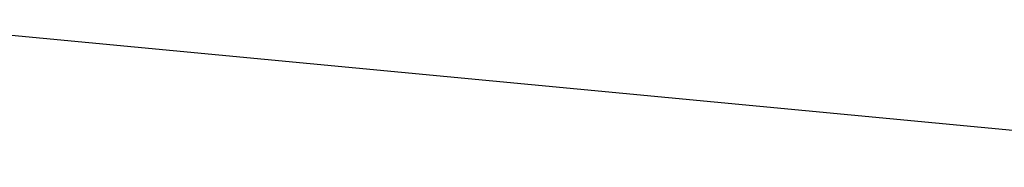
# Model space of a CAD drawing. Extents: x 10527 to 38813, y 13847 to 37526.
# Tile 165 of 256: x 35374.6937 to 35374.7613, y 36383.5847 to 36383.5949. Entities that reach past the tile are written whole.
import ezdxf

# ---------------------------------------------------------------- set-up
doc = ezdxf.new("R2010")
doc.units = 0
doc.header["$LTSCALE"] = 0.5
doc.header["$MEASUREMENT"] = 0
doc.layers.add('(032) Горизонтали утолщенные', color=32, linetype='Continuous', lineweight=30)

# ---------------------------------------------------------------- blocks, each defined once
blk = doc.blocks.new('gergrgrre')
at = {"layer": '(032) Горизонтали утолщенные', "color": 32}
blk.add_polyline3d([(360221.745167, 4200495.461406, 546), (360220.39, 4200495.589996, 546), (360218.98, 4200495.690002, 546), (360217.57, 4200495.739998, 546), (360216.2, 4200495.730003, 546), (360214.9, 4200495.639999, 546), (360213.68, 4200495.480003, 546), (360212.51, 4200495.25, 546), (360211.4, 4200494.949997, 546), (360210.33, 4200494.580002, 546), (360209.3, 4200494.139999, 546), (360208.29, 4200493.629997, 546), (360207.29, 4200493.059998, 546), (360206.32, 4200492.410004, 546), (360205.37, 4200491.68, 546), (360204.44, 4200490.860001, 546)], dxfattribs=at)
blk.add_polyline3d([(360221.745167, 4200495.461406, 546), (360220.39, 4200495.589996, 546), (360218.98, 4200495.690002, 546), (360217.57, 4200495.739998, 546), (360216.2, 4200495.730003, 546), (360214.9, 4200495.639999, 546), (360213.68, 4200495.480003, 546), (360212.51, 4200495.25, 546), (360211.4, 4200494.949997, 546), (360210.33, 4200494.580002, 546), (360209.3, 4200494.139999, 546), (360208.29, 4200493.629997, 546), (360207.29, 4200493.059998, 546), (360206.32, 4200492.410004, 546), (360205.37, 4200491.68, 546), (360204.44, 4200490.860001, 546)], dxfattribs=at)
blk.add_polyline3d([(360221.745167, 4200495.461406, 546), (360220.39, 4200495.589996, 546), (360218.98, 4200495.690002, 546), (360217.57, 4200495.739998, 546), (360216.2, 4200495.730003, 546), (360214.9, 4200495.639999, 546), (360213.68, 4200495.480003, 546), (360212.51, 4200495.25, 546), (360211.4, 4200494.949997, 546), (360210.33, 4200494.580002, 546), (360209.3, 4200494.139999, 546), (360208.29, 4200493.629997, 546), (360207.29, 4200493.059998, 546), (360206.32, 4200492.410004, 546), (360205.37, 4200491.68, 546), (360204.44, 4200490.860001, 546)], dxfattribs=at)
blk.add_polyline3d([(360221.745167, 4200495.461406, 546), (360220.39, 4200495.589996, 546), (360218.98, 4200495.690002, 546), (360217.57, 4200495.739998, 546), (360216.2, 4200495.730003, 546), (360214.9, 4200495.639999, 546), (360213.68, 4200495.480003, 546), (360212.51, 4200495.25, 546), (360211.4, 4200494.949997, 546), (360210.33, 4200494.580002, 546), (360209.3, 4200494.139999, 546), (360208.29, 4200493.629997, 546), (360207.29, 4200493.059998, 546), (360206.32, 4200492.410004, 546), (360205.37, 4200491.68, 546), (360204.44, 4200490.860001, 546)], dxfattribs=at)
blk.add_polyline3d([(360221.745167, 4200495.461406, 546), (360220.39, 4200495.589996, 546), (360218.98, 4200495.690002, 546), (360217.57, 4200495.739998, 546), (360216.2, 4200495.730003, 546), (360214.9, 4200495.639999, 546), (360213.68, 4200495.480003, 546), (360212.51, 4200495.25, 546), (360211.4, 4200494.949997, 546), (360210.33, 4200494.580002, 546), (360209.3, 4200494.139999, 546), (360208.29, 4200493.629997, 546), (360207.29, 4200493.059998, 546), (360206.32, 4200492.410004, 546), (360205.37, 4200491.68, 546), (360204.44, 4200490.860001, 546)], dxfattribs=at)
blk.add_polyline3d([(360221.745167, 4200495.461406, 546), (360220.39, 4200495.589996, 546), (360218.98, 4200495.690002, 546), (360217.57, 4200495.739998, 546), (360216.2, 4200495.730003, 546), (360214.9, 4200495.639999, 546), (360213.68, 4200495.480003, 546), (360212.51, 4200495.25, 546), (360211.4, 4200494.949997, 546), (360210.33, 4200494.580002, 546), (360209.3, 4200494.139999, 546), (360208.29, 4200493.629997, 546), (360207.29, 4200493.059998, 546), (360206.32, 4200492.410004, 546), (360205.37, 4200491.68, 546), (360204.44, 4200490.860001, 546)], dxfattribs=at)
blk.add_polyline3d([(360221.745167, 4200495.461406, 546), (360220.39, 4200495.589996, 546), (360218.98, 4200495.690002, 546), (360217.57, 4200495.739998, 546), (360216.2, 4200495.730003, 546), (360214.9, 4200495.639999, 546), (360213.68, 4200495.480003, 546), (360212.51, 4200495.25, 546), (360211.4, 4200494.949997, 546), (360210.33, 4200494.580002, 546), (360209.3, 4200494.139999, 546), (360208.29, 4200493.629997, 546), (360207.29, 4200493.059998, 546), (360206.32, 4200492.410004, 546), (360205.37, 4200491.68, 546), (360204.44, 4200490.860001, 546)], dxfattribs=at)
blk.add_polyline3d([(360221.745167, 4200495.461406, 546), (360220.39, 4200495.589996, 546), (360218.98, 4200495.690002, 546), (360217.57, 4200495.739998, 546), (360216.2, 4200495.730003, 546), (360214.9, 4200495.639999, 546), (360213.68, 4200495.480003, 546), (360212.51, 4200495.25, 546), (360211.4, 4200494.949997, 546), (360210.33, 4200494.580002, 546), (360209.3, 4200494.139999, 546), (360208.29, 4200493.629997, 546), (360207.29, 4200493.059998, 546), (360206.32, 4200492.410004, 546), (360205.37, 4200491.68, 546), (360204.44, 4200490.860001, 546)], dxfattribs=at)
blk.add_polyline3d([(360221.745167, 4200495.461406, 546), (360220.39, 4200495.589996, 546), (360218.98, 4200495.690002, 546), (360217.57, 4200495.739998, 546), (360216.2, 4200495.730003, 546), (360214.9, 4200495.639999, 546), (360213.68, 4200495.480003, 546), (360212.51, 4200495.25, 546), (360211.4, 4200494.949997, 546), (360210.33, 4200494.580002, 546), (360209.3, 4200494.139999, 546), (360208.29, 4200493.629997, 546), (360207.29, 4200493.059998, 546), (360206.32, 4200492.410004, 546), (360205.37, 4200491.68, 546), (360204.44, 4200490.860001, 546)], dxfattribs=at)
blk.add_polyline3d([(360221.745167, 4200495.461406, 546), (360220.39, 4200495.589996, 546), (360218.98, 4200495.690002, 546), (360217.57, 4200495.739998, 546), (360216.2, 4200495.730003, 546), (360214.9, 4200495.639999, 546), (360213.68, 4200495.480003, 546), (360212.51, 4200495.25, 546), (360211.4, 4200494.949997, 546), (360210.33, 4200494.580002, 546), (360209.3, 4200494.139999, 546), (360208.29, 4200493.629997, 546), (360207.29, 4200493.059998, 546), (360206.32, 4200492.410004, 546), (360205.37, 4200491.68, 546), (360204.44, 4200490.860001, 546)], dxfattribs=at)
blk.add_polyline3d([(360221.745167, 4200495.461406, 546), (360220.39, 4200495.589996, 546), (360218.98, 4200495.690002, 546), (360217.57, 4200495.739998, 546), (360216.2, 4200495.730003, 546), (360214.9, 4200495.639999, 546), (360213.68, 4200495.480003, 546), (360212.51, 4200495.25, 546), (360211.4, 4200494.949997, 546), (360210.33, 4200494.580002, 546), (360209.3, 4200494.139999, 546), (360208.29, 4200493.629997, 546), (360207.29, 4200493.059998, 546), (360206.32, 4200492.410004, 546), (360205.37, 4200491.68, 546), (360204.44, 4200490.860001, 546)], dxfattribs=at)
blk.add_polyline3d([(360221.745167, 4200495.461406, 546), (360220.39, 4200495.589996, 546), (360218.98, 4200495.690002, 546), (360217.57, 4200495.739998, 546), (360216.2, 4200495.730003, 546), (360214.9, 4200495.639999, 546), (360213.68, 4200495.480003, 546), (360212.51, 4200495.25, 546), (360211.4, 4200494.949997, 546), (360210.33, 4200494.580002, 546), (360209.3, 4200494.139999, 546), (360208.29, 4200493.629997, 546), (360207.29, 4200493.059998, 546), (360206.32, 4200492.410004, 546), (360205.37, 4200491.68, 546), (360204.44, 4200490.860001, 546)], dxfattribs=at)
blk.add_polyline3d([(360221.745167, 4200495.461406, 546), (360220.39, 4200495.589996, 546), (360218.98, 4200495.690002, 546), (360217.57, 4200495.739998, 546), (360216.2, 4200495.730003, 546), (360214.9, 4200495.639999, 546), (360213.68, 4200495.480003, 546), (360212.51, 4200495.25, 546), (360211.4, 4200494.949997, 546), (360210.33, 4200494.580002, 546), (360209.3, 4200494.139999, 546), (360208.29, 4200493.629997, 546), (360207.29, 4200493.059998, 546), (360206.32, 4200492.410004, 546), (360205.37, 4200491.68, 546), (360204.44, 4200490.860001, 546)], dxfattribs=at)
blk.add_polyline3d([(360221.745167, 4200495.461406, 546), (360220.39, 4200495.589996, 546), (360218.98, 4200495.690002, 546), (360217.57, 4200495.739998, 546), (360216.2, 4200495.730003, 546), (360214.9, 4200495.639999, 546), (360213.68, 4200495.480003, 546), (360212.51, 4200495.25, 546), (360211.4, 4200494.949997, 546), (360210.33, 4200494.580002, 546), (360209.3, 4200494.139999, 546), (360208.29, 4200493.629997, 546), (360207.29, 4200493.059998, 546), (360206.32, 4200492.410004, 546), (360205.37, 4200491.68, 546), (360204.44, 4200490.860001, 546)], dxfattribs=at)
blk.add_polyline3d([(360221.745167, 4200495.461406, 546), (360220.39, 4200495.589996, 546), (360218.98, 4200495.690002, 546), (360217.57, 4200495.739998, 546), (360216.2, 4200495.730003, 546), (360214.9, 4200495.639999, 546), (360213.68, 4200495.480003, 546), (360212.51, 4200495.25, 546), (360211.4, 4200494.949997, 546), (360210.33, 4200494.580002, 546), (360209.3, 4200494.139999, 546), (360208.29, 4200493.629997, 546), (360207.29, 4200493.059998, 546), (360206.32, 4200492.410004, 546), (360205.37, 4200491.68, 546), (360204.44, 4200490.860001, 546)], dxfattribs=at)
blk.add_polyline3d([(360221.745167, 4200495.461406, 546), (360220.39, 4200495.589996, 546), (360218.98, 4200495.690002, 546), (360217.57, 4200495.739998, 546), (360216.2, 4200495.730003, 546), (360214.9, 4200495.639999, 546), (360213.68, 4200495.480003, 546), (360212.51, 4200495.25, 546), (360211.4, 4200494.949997, 546), (360210.33, 4200494.580002, 546), (360209.3, 4200494.139999, 546), (360208.29, 4200493.629997, 546), (360207.29, 4200493.059998, 546), (360206.32, 4200492.410004, 546), (360205.37, 4200491.68, 546), (360204.44, 4200490.860001, 546)], dxfattribs=at)
blk.add_polyline3d([(360221.745167, 4200495.461406, 546), (360220.39, 4200495.589996, 546), (360218.98, 4200495.690002, 546), (360217.57, 4200495.739998, 546), (360216.2, 4200495.730003, 546), (360214.9, 4200495.639999, 546), (360213.68, 4200495.480003, 546), (360212.51, 4200495.25, 546), (360211.4, 4200494.949997, 546), (360210.33, 4200494.580002, 546), (360209.3, 4200494.139999, 546), (360208.29, 4200493.629997, 546), (360207.29, 4200493.059998, 546), (360206.32, 4200492.410004, 546), (360205.37, 4200491.68, 546), (360204.44, 4200490.860001, 546)], dxfattribs=at)
blk.add_polyline3d([(360221.745167, 4200495.461406, 546), (360220.39, 4200495.589996, 546), (360218.98, 4200495.690002, 546), (360217.57, 4200495.739998, 546), (360216.2, 4200495.730003, 546), (360214.9, 4200495.639999, 546), (360213.68, 4200495.480003, 546), (360212.51, 4200495.25, 546), (360211.4, 4200494.949997, 546), (360210.33, 4200494.580002, 546), (360209.3, 4200494.139999, 546), (360208.29, 4200493.629997, 546), (360207.29, 4200493.059998, 546), (360206.32, 4200492.410004, 546), (360205.37, 4200491.68, 546), (360204.44, 4200490.860001, 546)], dxfattribs=at)
blk.add_polyline3d([(360221.745167, 4200495.461406, 546), (360220.39, 4200495.589996, 546), (360218.98, 4200495.690002, 546), (360217.57, 4200495.739998, 546), (360216.2, 4200495.730003, 546), (360214.9, 4200495.639999, 546), (360213.68, 4200495.480003, 546), (360212.51, 4200495.25, 546), (360211.4, 4200494.949997, 546), (360210.33, 4200494.580002, 546), (360209.3, 4200494.139999, 546), (360208.29, 4200493.629997, 546), (360207.29, 4200493.059998, 546), (360206.32, 4200492.410004, 546), (360205.37, 4200491.68, 546), (360204.44, 4200490.860001, 546)], dxfattribs=at)
blk.add_polyline3d([(360221.745167, 4200495.461406, 546), (360220.39, 4200495.589996, 546), (360218.98, 4200495.690002, 546), (360217.57, 4200495.739998, 546), (360216.2, 4200495.730003, 546), (360214.9, 4200495.639999, 546), (360213.68, 4200495.480003, 546), (360212.51, 4200495.25, 546), (360211.4, 4200494.949997, 546), (360210.33, 4200494.580002, 546), (360209.3, 4200494.139999, 546), (360208.29, 4200493.629997, 546), (360207.29, 4200493.059998, 546), (360206.32, 4200492.410004, 546), (360205.37, 4200491.68, 546), (360204.44, 4200490.860001, 546)], dxfattribs=at)
blk.add_polyline3d([(360221.745167, 4200495.461406, 546), (360220.39, 4200495.589996, 546), (360218.98, 4200495.690002, 546), (360217.57, 4200495.739998, 546), (360216.2, 4200495.730003, 546), (360214.9, 4200495.639999, 546), (360213.68, 4200495.480003, 546), (360212.51, 4200495.25, 546), (360211.4, 4200494.949997, 546), (360210.33, 4200494.580002, 546), (360209.3, 4200494.139999, 546), (360208.29, 4200493.629997, 546), (360207.29, 4200493.059998, 546), (360206.32, 4200492.410004, 546), (360205.37, 4200491.68, 546), (360204.44, 4200490.860001, 546)], dxfattribs=at)
blk.add_polyline3d([(360221.745167, 4200495.461406, 546), (360220.39, 4200495.589996, 546), (360218.98, 4200495.690002, 546), (360217.57, 4200495.739998, 546), (360216.2, 4200495.730003, 546), (360214.9, 4200495.639999, 546), (360213.68, 4200495.480003, 546), (360212.51, 4200495.25, 546), (360211.4, 4200494.949997, 546), (360210.33, 4200494.580002, 546), (360209.3, 4200494.139999, 546), (360208.29, 4200493.629997, 546), (360207.29, 4200493.059998, 546), (360206.32, 4200492.410004, 546), (360205.37, 4200491.68, 546), (360204.44, 4200490.860001, 546)], dxfattribs=at)
blk.add_polyline3d([(360221.745167, 4200495.461406, 546), (360220.39, 4200495.589996, 546), (360218.98, 4200495.690002, 546), (360217.57, 4200495.739998, 546), (360216.2, 4200495.730003, 546), (360214.9, 4200495.639999, 546), (360213.68, 4200495.480003, 546), (360212.51, 4200495.25, 546), (360211.4, 4200494.949997, 546), (360210.33, 4200494.580002, 546), (360209.3, 4200494.139999, 546), (360208.29, 4200493.629997, 546), (360207.29, 4200493.059998, 546), (360206.32, 4200492.410004, 546), (360205.37, 4200491.68, 546), (360204.44, 4200490.860001, 546)], dxfattribs=at)
blk.add_polyline3d([(360221.745167, 4200495.461406, 546), (360220.39, 4200495.589996, 546), (360218.98, 4200495.690002, 546), (360217.57, 4200495.739998, 546), (360216.2, 4200495.730003, 546), (360214.9, 4200495.639999, 546), (360213.68, 4200495.480003, 546), (360212.51, 4200495.25, 546), (360211.4, 4200494.949997, 546), (360210.33, 4200494.580002, 546), (360209.3, 4200494.139999, 546), (360208.29, 4200493.629997, 546), (360207.29, 4200493.059998, 546), (360206.32, 4200492.410004, 546), (360205.37, 4200491.68, 546), (360204.44, 4200490.860001, 546)], dxfattribs=at)
blk.add_polyline3d([(360221.745167, 4200495.461406, 546), (360220.39, 4200495.589996, 546), (360218.98, 4200495.690002, 546), (360217.57, 4200495.739998, 546), (360216.2, 4200495.730003, 546), (360214.9, 4200495.639999, 546), (360213.68, 4200495.480003, 546), (360212.51, 4200495.25, 546), (360211.4, 4200494.949997, 546), (360210.33, 4200494.580002, 546), (360209.3, 4200494.139999, 546), (360208.29, 4200493.629997, 546), (360207.29, 4200493.059998, 546), (360206.32, 4200492.410004, 546), (360205.37, 4200491.68, 546), (360204.44, 4200490.860001, 546)], dxfattribs=at)
blk.add_polyline3d([(360221.745167, 4200495.461406, 546), (360220.39, 4200495.589996, 546), (360218.98, 4200495.690002, 546), (360217.57, 4200495.739998, 546), (360216.2, 4200495.730003, 546), (360214.9, 4200495.639999, 546), (360213.68, 4200495.480003, 546), (360212.51, 4200495.25, 546), (360211.4, 4200494.949997, 546), (360210.33, 4200494.580002, 546), (360209.3, 4200494.139999, 546), (360208.29, 4200493.629997, 546), (360207.29, 4200493.059998, 546), (360206.32, 4200492.410004, 546), (360205.37, 4200491.68, 546), (360204.44, 4200490.860001, 546)], dxfattribs=at)
blk.add_polyline3d([(360221.745167, 4200495.461406, 546), (360220.39, 4200495.589996, 546), (360218.98, 4200495.690002, 546), (360217.57, 4200495.739998, 546), (360216.2, 4200495.730003, 546), (360214.9, 4200495.639999, 546), (360213.68, 4200495.480003, 546), (360212.51, 4200495.25, 546), (360211.4, 4200494.949997, 546), (360210.33, 4200494.580002, 546), (360209.3, 4200494.139999, 546), (360208.29, 4200493.629997, 546), (360207.29, 4200493.059998, 546), (360206.32, 4200492.410004, 546), (360205.37, 4200491.68, 546), (360204.44, 4200490.860001, 546)], dxfattribs=at)
blk.add_polyline3d([(360221.745167, 4200495.461406, 546), (360220.39, 4200495.589996, 546), (360218.98, 4200495.690002, 546), (360217.57, 4200495.739998, 546), (360216.2, 4200495.730003, 546), (360214.9, 4200495.639999, 546), (360213.68, 4200495.480003, 546), (360212.51, 4200495.25, 546), (360211.4, 4200494.949997, 546), (360210.33, 4200494.580002, 546), (360209.3, 4200494.139999, 546), (360208.29, 4200493.629997, 546), (360207.29, 4200493.059998, 546), (360206.32, 4200492.410004, 546), (360205.37, 4200491.68, 546), (360204.44, 4200490.860001, 546)], dxfattribs=at)
blk.add_polyline3d([(360221.745167, 4200495.461406, 546), (360220.39, 4200495.589996, 546), (360218.98, 4200495.690002, 546), (360217.57, 4200495.739998, 546), (360216.2, 4200495.730003, 546), (360214.9, 4200495.639999, 546), (360213.68, 4200495.480003, 546), (360212.51, 4200495.25, 546), (360211.4, 4200494.949997, 546), (360210.33, 4200494.580002, 546), (360209.3, 4200494.139999, 546), (360208.29, 4200493.629997, 546), (360207.29, 4200493.059998, 546), (360206.32, 4200492.410004, 546), (360205.37, 4200491.68, 546), (360204.44, 4200490.860001, 546)], dxfattribs=at)
blk.add_polyline3d([(360221.745167, 4200495.461406, 546), (360220.39, 4200495.589996, 546), (360218.98, 4200495.690002, 546), (360217.57, 4200495.739998, 546), (360216.2, 4200495.730003, 546), (360214.9, 4200495.639999, 546), (360213.68, 4200495.480003, 546), (360212.51, 4200495.25, 546), (360211.4, 4200494.949997, 546), (360210.33, 4200494.580002, 546), (360209.3, 4200494.139999, 546), (360208.29, 4200493.629997, 546), (360207.29, 4200493.059998, 546), (360206.32, 4200492.410004, 546), (360205.37, 4200491.68, 546), (360204.44, 4200490.860001, 546)], dxfattribs=at)
blk.add_polyline3d([(360221.745167, 4200495.461406, 546), (360220.39, 4200495.589996, 546), (360218.98, 4200495.690002, 546), (360217.57, 4200495.739998, 546), (360216.2, 4200495.730003, 546), (360214.9, 4200495.639999, 546), (360213.68, 4200495.480003, 546), (360212.51, 4200495.25, 546), (360211.4, 4200494.949997, 546), (360210.33, 4200494.580002, 546), (360209.3, 4200494.139999, 546), (360208.29, 4200493.629997, 546), (360207.29, 4200493.059998, 546), (360206.32, 4200492.410004, 546), (360205.37, 4200491.68, 546), (360204.44, 4200490.860001, 546)], dxfattribs=at)
blk.add_polyline3d([(360221.745167, 4200495.461406, 546), (360220.39, 4200495.589996, 546), (360218.98, 4200495.690002, 546), (360217.57, 4200495.739998, 546), (360216.2, 4200495.730003, 546), (360214.9, 4200495.639999, 546), (360213.68, 4200495.480003, 546), (360212.51, 4200495.25, 546), (360211.4, 4200494.949997, 546), (360210.33, 4200494.580002, 546), (360209.3, 4200494.139999, 546), (360208.29, 4200493.629997, 546), (360207.29, 4200493.059998, 546), (360206.32, 4200492.410004, 546), (360205.37, 4200491.68, 546), (360204.44, 4200490.860001, 546)], dxfattribs=at)
blk.add_polyline3d([(360221.745167, 4200495.461406, 546), (360220.39, 4200495.589996, 546), (360218.98, 4200495.690002, 546), (360217.57, 4200495.739998, 546), (360216.2, 4200495.730003, 546), (360214.9, 4200495.639999, 546), (360213.68, 4200495.480003, 546), (360212.51, 4200495.25, 546), (360211.4, 4200494.949997, 546), (360210.33, 4200494.580002, 546), (360209.3, 4200494.139999, 546), (360208.29, 4200493.629997, 546), (360207.29, 4200493.059998, 546), (360206.32, 4200492.410004, 546), (360205.37, 4200491.68, 546), (360204.44, 4200490.860001, 546)], dxfattribs=at)
blk.add_polyline3d([(360221.745167, 4200495.461406, 546), (360220.39, 4200495.589996, 546), (360218.98, 4200495.690002, 546), (360217.57, 4200495.739998, 546), (360216.2, 4200495.730003, 546), (360214.9, 4200495.639999, 546), (360213.68, 4200495.480003, 546), (360212.51, 4200495.25, 546), (360211.4, 4200494.949997, 546), (360210.33, 4200494.580002, 546), (360209.3, 4200494.139999, 546), (360208.29, 4200493.629997, 546), (360207.29, 4200493.059998, 546), (360206.32, 4200492.410004, 546), (360205.37, 4200491.68, 546), (360204.44, 4200490.860001, 546)], dxfattribs=at)
blk.add_polyline3d([(360221.745167, 4200495.461406, 546), (360220.39, 4200495.589996, 546), (360218.98, 4200495.690002, 546), (360217.57, 4200495.739998, 546), (360216.2, 4200495.730003, 546), (360214.9, 4200495.639999, 546), (360213.68, 4200495.480003, 546), (360212.51, 4200495.25, 546), (360211.4, 4200494.949997, 546), (360210.33, 4200494.580002, 546), (360209.3, 4200494.139999, 546), (360208.29, 4200493.629997, 546), (360207.29, 4200493.059998, 546), (360206.32, 4200492.410004, 546), (360205.37, 4200491.68, 546), (360204.44, 4200490.860001, 546)], dxfattribs=at)
blk.add_polyline3d([(360221.745167, 4200495.461406, 546), (360220.39, 4200495.589996, 546), (360218.98, 4200495.690002, 546), (360217.57, 4200495.739998, 546), (360216.2, 4200495.730003, 546), (360214.9, 4200495.639999, 546), (360213.68, 4200495.480003, 546), (360212.51, 4200495.25, 546), (360211.4, 4200494.949997, 546), (360210.33, 4200494.580002, 546), (360209.3, 4200494.139999, 546), (360208.29, 4200493.629997, 546), (360207.29, 4200493.059998, 546), (360206.32, 4200492.410004, 546), (360205.37, 4200491.68, 546), (360204.44, 4200490.860001, 546)], dxfattribs=at)
blk.add_polyline3d([(360221.745167, 4200495.461406, 546), (360220.39, 4200495.589996, 546), (360218.98, 4200495.690002, 546), (360217.57, 4200495.739998, 546), (360216.2, 4200495.730003, 546), (360214.9, 4200495.639999, 546), (360213.68, 4200495.480003, 546), (360212.51, 4200495.25, 546), (360211.4, 4200494.949997, 546), (360210.33, 4200494.580002, 546), (360209.3, 4200494.139999, 546), (360208.29, 4200493.629997, 546), (360207.29, 4200493.059998, 546), (360206.32, 4200492.410004, 546), (360205.37, 4200491.68, 546), (360204.44, 4200490.860001, 546)], dxfattribs=at)
blk.add_polyline3d([(360221.745167, 4200495.461406, 546), (360220.39, 4200495.589996, 546), (360218.98, 4200495.690002, 546), (360217.57, 4200495.739998, 546), (360216.2, 4200495.730003, 546), (360214.9, 4200495.639999, 546), (360213.68, 4200495.480003, 546), (360212.51, 4200495.25, 546), (360211.4, 4200494.949997, 546), (360210.33, 4200494.580002, 546), (360209.3, 4200494.139999, 546), (360208.29, 4200493.629997, 546), (360207.29, 4200493.059998, 546), (360206.32, 4200492.410004, 546), (360205.37, 4200491.68, 546), (360204.44, 4200490.860001, 546)], dxfattribs=at)
blk.add_polyline3d([(360221.745167, 4200495.461406, 546), (360220.39, 4200495.589996, 546), (360218.98, 4200495.690002, 546), (360217.57, 4200495.739998, 546), (360216.2, 4200495.730003, 546), (360214.9, 4200495.639999, 546), (360213.68, 4200495.480003, 546), (360212.51, 4200495.25, 546), (360211.4, 4200494.949997, 546), (360210.33, 4200494.580002, 546), (360209.3, 4200494.139999, 546), (360208.29, 4200493.629997, 546), (360207.29, 4200493.059998, 546), (360206.32, 4200492.410004, 546), (360205.37, 4200491.68, 546), (360204.44, 4200490.860001, 546)], dxfattribs=at)
blk.add_polyline3d([(360221.745167, 4200495.461406, 546), (360220.39, 4200495.589996, 546), (360218.98, 4200495.690002, 546), (360217.57, 4200495.739998, 546), (360216.2, 4200495.730003, 546), (360214.9, 4200495.639999, 546), (360213.68, 4200495.480003, 546), (360212.51, 4200495.25, 546), (360211.4, 4200494.949997, 546), (360210.33, 4200494.580002, 546), (360209.3, 4200494.139999, 546), (360208.29, 4200493.629997, 546), (360207.29, 4200493.059998, 546), (360206.32, 4200492.410004, 546), (360205.37, 4200491.68, 546), (360204.44, 4200490.860001, 546)], dxfattribs=at)
blk.add_polyline3d([(360221.745167, 4200495.461406, 546), (360220.39, 4200495.589996, 546), (360218.98, 4200495.690002, 546), (360217.57, 4200495.739998, 546), (360216.2, 4200495.730003, 546), (360214.9, 4200495.639999, 546), (360213.68, 4200495.480003, 546), (360212.51, 4200495.25, 546), (360211.4, 4200494.949997, 546), (360210.33, 4200494.580002, 546), (360209.3, 4200494.139999, 546), (360208.29, 4200493.629997, 546), (360207.29, 4200493.059998, 546), (360206.32, 4200492.410004, 546), (360205.37, 4200491.68, 546), (360204.44, 4200490.860001, 546)], dxfattribs=at)
blk.add_polyline3d([(360221.745167, 4200495.461406, 546), (360220.39, 4200495.589996, 546), (360218.98, 4200495.690002, 546), (360217.57, 4200495.739998, 546), (360216.2, 4200495.730003, 546), (360214.9, 4200495.639999, 546), (360213.68, 4200495.480003, 546), (360212.51, 4200495.25, 546), (360211.4, 4200494.949997, 546), (360210.33, 4200494.580002, 546), (360209.3, 4200494.139999, 546), (360208.29, 4200493.629997, 546), (360207.29, 4200493.059998, 546), (360206.32, 4200492.410004, 546), (360205.37, 4200491.68, 546), (360204.44, 4200490.860001, 546)], dxfattribs=at)
blk.add_polyline3d([(360221.745167, 4200495.461406, 546), (360220.39, 4200495.589996, 546), (360218.98, 4200495.690002, 546), (360217.57, 4200495.739998, 546), (360216.2, 4200495.730003, 546), (360214.9, 4200495.639999, 546), (360213.68, 4200495.480003, 546), (360212.51, 4200495.25, 546), (360211.4, 4200494.949997, 546), (360210.33, 4200494.580002, 546), (360209.3, 4200494.139999, 546), (360208.29, 4200493.629997, 546), (360207.29, 4200493.059998, 546), (360206.32, 4200492.410004, 546), (360205.37, 4200491.68, 546), (360204.44, 4200490.860001, 546)], dxfattribs=at)
blk.add_polyline3d([(360221.745167, 4200495.461406, 546), (360220.39, 4200495.589996, 546), (360218.98, 4200495.690002, 546), (360217.57, 4200495.739998, 546), (360216.2, 4200495.730003, 546), (360214.9, 4200495.639999, 546), (360213.68, 4200495.480003, 546), (360212.51, 4200495.25, 546), (360211.4, 4200494.949997, 546), (360210.33, 4200494.580002, 546), (360209.3, 4200494.139999, 546), (360208.29, 4200493.629997, 546), (360207.29, 4200493.059998, 546), (360206.32, 4200492.410004, 546), (360205.37, 4200491.68, 546), (360204.44, 4200490.860001, 546)], dxfattribs=at)
blk.add_polyline3d([(360221.745167, 4200495.461406, 546), (360220.39, 4200495.589996, 546), (360218.98, 4200495.690002, 546), (360217.57, 4200495.739998, 546), (360216.2, 4200495.730003, 546), (360214.9, 4200495.639999, 546), (360213.68, 4200495.480003, 546), (360212.51, 4200495.25, 546), (360211.4, 4200494.949997, 546), (360210.33, 4200494.580002, 546), (360209.3, 4200494.139999, 546), (360208.29, 4200493.629997, 546), (360207.29, 4200493.059998, 546), (360206.32, 4200492.410004, 546), (360205.37, 4200491.68, 546), (360204.44, 4200490.860001, 546)], dxfattribs=at)
blk.add_polyline3d([(360221.745167, 4200495.461406, 546), (360220.39, 4200495.589996, 546), (360218.98, 4200495.690002, 546), (360217.57, 4200495.739998, 546), (360216.2, 4200495.730003, 546), (360214.9, 4200495.639999, 546), (360213.68, 4200495.480003, 546), (360212.51, 4200495.25, 546), (360211.4, 4200494.949997, 546), (360210.33, 4200494.580002, 546), (360209.3, 4200494.139999, 546), (360208.29, 4200493.629997, 546), (360207.29, 4200493.059998, 546), (360206.32, 4200492.410004, 546), (360205.37, 4200491.68, 546), (360204.44, 4200490.860001, 546)], dxfattribs=at)
blk.add_polyline3d([(360221.745167, 4200495.461406, 546), (360220.39, 4200495.589996, 546), (360218.98, 4200495.690002, 546), (360217.57, 4200495.739998, 546), (360216.2, 4200495.730003, 546), (360214.9, 4200495.639999, 546), (360213.68, 4200495.480003, 546), (360212.51, 4200495.25, 546), (360211.4, 4200494.949997, 546), (360210.33, 4200494.580002, 546), (360209.3, 4200494.139999, 546), (360208.29, 4200493.629997, 546), (360207.29, 4200493.059998, 546), (360206.32, 4200492.410004, 546), (360205.37, 4200491.68, 546), (360204.44, 4200490.860001, 546)], dxfattribs=at)
blk.add_polyline3d([(360221.745167, 4200495.461406, 546), (360220.39, 4200495.589996, 546), (360218.98, 4200495.690002, 546), (360217.57, 4200495.739998, 546), (360216.2, 4200495.730003, 546), (360214.9, 4200495.639999, 546), (360213.68, 4200495.480003, 546), (360212.51, 4200495.25, 546), (360211.4, 4200494.949997, 546), (360210.33, 4200494.580002, 546), (360209.3, 4200494.139999, 546), (360208.29, 4200493.629997, 546), (360207.29, 4200493.059998, 546), (360206.32, 4200492.410004, 546), (360205.37, 4200491.68, 546), (360204.44, 4200490.860001, 546)], dxfattribs=at)
blk.add_polyline3d([(360221.745167, 4200495.461406, 546), (360220.39, 4200495.589996, 546), (360218.98, 4200495.690002, 546), (360217.57, 4200495.739998, 546), (360216.2, 4200495.730003, 546), (360214.9, 4200495.639999, 546), (360213.68, 4200495.480003, 546), (360212.51, 4200495.25, 546), (360211.4, 4200494.949997, 546), (360210.33, 4200494.580002, 546), (360209.3, 4200494.139999, 546), (360208.29, 4200493.629997, 546), (360207.29, 4200493.059998, 546), (360206.32, 4200492.410004, 546), (360205.37, 4200491.68, 546), (360204.44, 4200490.860001, 546)], dxfattribs=at)
blk.add_polyline3d([(360221.745167, 4200495.461406, 546), (360220.39, 4200495.589996, 546), (360218.98, 4200495.690002, 546), (360217.57, 4200495.739998, 546), (360216.2, 4200495.730003, 546), (360214.9, 4200495.639999, 546), (360213.68, 4200495.480003, 546), (360212.51, 4200495.25, 546), (360211.4, 4200494.949997, 546), (360210.33, 4200494.580002, 546), (360209.3, 4200494.139999, 546), (360208.29, 4200493.629997, 546), (360207.29, 4200493.059998, 546), (360206.32, 4200492.410004, 546), (360205.37, 4200491.68, 546), (360204.44, 4200490.860001, 546)], dxfattribs=at)
blk.add_polyline3d([(360221.745167, 4200495.461406, 546), (360220.39, 4200495.589996, 546), (360218.98, 4200495.690002, 546), (360217.57, 4200495.739998, 546), (360216.2, 4200495.730003, 546), (360214.9, 4200495.639999, 546), (360213.68, 4200495.480003, 546), (360212.51, 4200495.25, 546), (360211.4, 4200494.949997, 546), (360210.33, 4200494.580002, 546), (360209.3, 4200494.139999, 546), (360208.29, 4200493.629997, 546), (360207.29, 4200493.059998, 546), (360206.32, 4200492.410004, 546), (360205.37, 4200491.68, 546), (360204.44, 4200490.860001, 546)], dxfattribs=at)
blk.add_polyline3d([(360221.745167, 4200495.461406, 546), (360220.39, 4200495.589996, 546), (360218.98, 4200495.690002, 546), (360217.57, 4200495.739998, 546), (360216.2, 4200495.730003, 546), (360214.9, 4200495.639999, 546), (360213.68, 4200495.480003, 546), (360212.51, 4200495.25, 546), (360211.4, 4200494.949997, 546), (360210.33, 4200494.580002, 546), (360209.3, 4200494.139999, 546), (360208.29, 4200493.629997, 546), (360207.29, 4200493.059998, 546), (360206.32, 4200492.410004, 546), (360205.37, 4200491.68, 546), (360204.44, 4200490.860001, 546)], dxfattribs=at)
blk.add_polyline3d([(360221.745167, 4200495.461406, 546), (360220.39, 4200495.589996, 546), (360218.98, 4200495.690002, 546), (360217.57, 4200495.739998, 546), (360216.2, 4200495.730003, 546), (360214.9, 4200495.639999, 546), (360213.68, 4200495.480003, 546), (360212.51, 4200495.25, 546), (360211.4, 4200494.949997, 546), (360210.33, 4200494.580002, 546), (360209.3, 4200494.139999, 546), (360208.29, 4200493.629997, 546), (360207.29, 4200493.059998, 546), (360206.32, 4200492.410004, 546), (360205.37, 4200491.68, 546), (360204.44, 4200490.860001, 546)], dxfattribs=at)
blk.add_polyline3d([(360221.745167, 4200495.461406, 546), (360220.39, 4200495.589996, 546), (360218.98, 4200495.690002, 546), (360217.57, 4200495.739998, 546), (360216.2, 4200495.730003, 546), (360214.9, 4200495.639999, 546), (360213.68, 4200495.480003, 546), (360212.51, 4200495.25, 546), (360211.4, 4200494.949997, 546), (360210.33, 4200494.580002, 546), (360209.3, 4200494.139999, 546), (360208.29, 4200493.629997, 546), (360207.29, 4200493.059998, 546), (360206.32, 4200492.410004, 546), (360205.37, 4200491.68, 546), (360204.44, 4200490.860001, 546)], dxfattribs=at)
blk.add_polyline3d([(360221.745167, 4200495.461406, 546), (360220.39, 4200495.589996, 546), (360218.98, 4200495.690002, 546), (360217.57, 4200495.739998, 546), (360216.2, 4200495.730003, 546), (360214.9, 4200495.639999, 546), (360213.68, 4200495.480003, 546), (360212.51, 4200495.25, 546), (360211.4, 4200494.949997, 546), (360210.33, 4200494.580002, 546), (360209.3, 4200494.139999, 546), (360208.29, 4200493.629997, 546), (360207.29, 4200493.059998, 546), (360206.32, 4200492.410004, 546), (360205.37, 4200491.68, 546), (360204.44, 4200490.860001, 546)], dxfattribs=at)
blk.add_polyline3d([(360221.745167, 4200495.461406, 546), (360220.39, 4200495.589996, 546), (360218.98, 4200495.690002, 546), (360217.57, 4200495.739998, 546), (360216.2, 4200495.730003, 546), (360214.9, 4200495.639999, 546), (360213.68, 4200495.480003, 546), (360212.51, 4200495.25, 546), (360211.4, 4200494.949997, 546), (360210.33, 4200494.580002, 546), (360209.3, 4200494.139999, 546), (360208.29, 4200493.629997, 546), (360207.29, 4200493.059998, 546), (360206.32, 4200492.410004, 546), (360205.37, 4200491.68, 546), (360204.44, 4200490.860001, 546)], dxfattribs=at)
blk.add_polyline3d([(360221.745167, 4200495.461406, 546), (360220.39, 4200495.589996, 546), (360218.98, 4200495.690002, 546), (360217.57, 4200495.739998, 546), (360216.2, 4200495.730003, 546), (360214.9, 4200495.639999, 546), (360213.68, 4200495.480003, 546), (360212.51, 4200495.25, 546), (360211.4, 4200494.949997, 546), (360210.33, 4200494.580002, 546), (360209.3, 4200494.139999, 546), (360208.29, 4200493.629997, 546), (360207.29, 4200493.059998, 546), (360206.32, 4200492.410004, 546), (360205.37, 4200491.68, 546), (360204.44, 4200490.860001, 546)], dxfattribs=at)
blk.add_polyline3d([(360221.745167, 4200495.461406, 546), (360220.39, 4200495.589996, 546), (360218.98, 4200495.690002, 546), (360217.57, 4200495.739998, 546), (360216.2, 4200495.730003, 546), (360214.9, 4200495.639999, 546), (360213.68, 4200495.480003, 546), (360212.51, 4200495.25, 546), (360211.4, 4200494.949997, 546), (360210.33, 4200494.580002, 546), (360209.3, 4200494.139999, 546), (360208.29, 4200493.629997, 546), (360207.29, 4200493.059998, 546), (360206.32, 4200492.410004, 546), (360205.37, 4200491.68, 546), (360204.44, 4200490.860001, 546)], dxfattribs=at)
blk.add_polyline3d([(360221.745167, 4200495.461406, 546), (360220.39, 4200495.589996, 546), (360218.98, 4200495.690002, 546), (360217.57, 4200495.739998, 546), (360216.2, 4200495.730003, 546), (360214.9, 4200495.639999, 546), (360213.68, 4200495.480003, 546), (360212.51, 4200495.25, 546), (360211.4, 4200494.949997, 546), (360210.33, 4200494.580002, 546), (360209.3, 4200494.139999, 546), (360208.29, 4200493.629997, 546), (360207.29, 4200493.059998, 546), (360206.32, 4200492.410004, 546), (360205.37, 4200491.68, 546), (360204.44, 4200490.860001, 546)], dxfattribs=at)
blk.add_polyline3d([(360221.745167, 4200495.461406, 546), (360220.39, 4200495.589996, 546), (360218.98, 4200495.690002, 546), (360217.57, 4200495.739998, 546), (360216.2, 4200495.730003, 546), (360214.9, 4200495.639999, 546), (360213.68, 4200495.480003, 546), (360212.51, 4200495.25, 546), (360211.4, 4200494.949997, 546), (360210.33, 4200494.580002, 546), (360209.3, 4200494.139999, 546), (360208.29, 4200493.629997, 546), (360207.29, 4200493.059998, 546), (360206.32, 4200492.410004, 546), (360205.37, 4200491.68, 546), (360204.44, 4200490.860001, 546)], dxfattribs=at)
blk.add_polyline3d([(360221.745167, 4200495.461406, 546), (360220.39, 4200495.589996, 546), (360218.98, 4200495.690002, 546), (360217.57, 4200495.739998, 546), (360216.2, 4200495.730003, 546), (360214.9, 4200495.639999, 546), (360213.68, 4200495.480003, 546), (360212.51, 4200495.25, 546), (360211.4, 4200494.949997, 546), (360210.33, 4200494.580002, 546), (360209.3, 4200494.139999, 546), (360208.29, 4200493.629997, 546), (360207.29, 4200493.059998, 546), (360206.32, 4200492.410004, 546), (360205.37, 4200491.68, 546), (360204.44, 4200490.860001, 546)], dxfattribs=at)
blk.add_polyline3d([(360221.745167, 4200495.461406, 546), (360220.39, 4200495.589996, 546), (360218.98, 4200495.690002, 546), (360217.57, 4200495.739998, 546), (360216.2, 4200495.730003, 546), (360214.9, 4200495.639999, 546), (360213.68, 4200495.480003, 546), (360212.51, 4200495.25, 546), (360211.4, 4200494.949997, 546), (360210.33, 4200494.580002, 546), (360209.3, 4200494.139999, 546), (360208.29, 4200493.629997, 546), (360207.29, 4200493.059998, 546), (360206.32, 4200492.410004, 546), (360205.37, 4200491.68, 546), (360204.44, 4200490.860001, 546)], dxfattribs=at)
blk.add_polyline3d([(360221.745167, 4200495.461406, 546), (360220.39, 4200495.589996, 546), (360218.98, 4200495.690002, 546), (360217.57, 4200495.739998, 546), (360216.2, 4200495.730003, 546), (360214.9, 4200495.639999, 546), (360213.68, 4200495.480003, 546), (360212.51, 4200495.25, 546), (360211.4, 4200494.949997, 546), (360210.33, 4200494.580002, 546), (360209.3, 4200494.139999, 546), (360208.29, 4200493.629997, 546), (360207.29, 4200493.059998, 546), (360206.32, 4200492.410004, 546), (360205.37, 4200491.68, 546), (360204.44, 4200490.860001, 546)], dxfattribs=at)
blk.add_polyline3d([(360221.745167, 4200495.461406, 546), (360220.39, 4200495.589996, 546), (360218.98, 4200495.690002, 546), (360217.57, 4200495.739998, 546), (360216.2, 4200495.730003, 546), (360214.9, 4200495.639999, 546), (360213.68, 4200495.480003, 546), (360212.51, 4200495.25, 546), (360211.4, 4200494.949997, 546), (360210.33, 4200494.580002, 546), (360209.3, 4200494.139999, 546), (360208.29, 4200493.629997, 546), (360207.29, 4200493.059998, 546), (360206.32, 4200492.410004, 546), (360205.37, 4200491.68, 546), (360204.44, 4200490.860001, 546)], dxfattribs=at)
blk.add_polyline3d([(360221.745167, 4200495.461406, 546), (360220.39, 4200495.589996, 546), (360218.98, 4200495.690002, 546), (360217.57, 4200495.739998, 546), (360216.2, 4200495.730003, 546), (360214.9, 4200495.639999, 546), (360213.68, 4200495.480003, 546), (360212.51, 4200495.25, 546), (360211.4, 4200494.949997, 546), (360210.33, 4200494.580002, 546), (360209.3, 4200494.139999, 546), (360208.29, 4200493.629997, 546), (360207.29, 4200493.059998, 546), (360206.32, 4200492.410004, 546), (360205.37, 4200491.68, 546), (360204.44, 4200490.860001, 546)], dxfattribs=at)
blk.add_polyline3d([(360221.745167, 4200495.461406, 546), (360220.39, 4200495.589996, 546), (360218.98, 4200495.690002, 546), (360217.57, 4200495.739998, 546), (360216.2, 4200495.730003, 546), (360214.9, 4200495.639999, 546), (360213.68, 4200495.480003, 546), (360212.51, 4200495.25, 546), (360211.4, 4200494.949997, 546), (360210.33, 4200494.580002, 546), (360209.3, 4200494.139999, 546), (360208.29, 4200493.629997, 546), (360207.29, 4200493.059998, 546), (360206.32, 4200492.410004, 546), (360205.37, 4200491.68, 546), (360204.44, 4200490.860001, 546)], dxfattribs=at)
blk.add_polyline3d([(360221.745167, 4200495.461406, 546), (360220.39, 4200495.589996, 546), (360218.98, 4200495.690002, 546), (360217.57, 4200495.739998, 546), (360216.2, 4200495.730003, 546), (360214.9, 4200495.639999, 546), (360213.68, 4200495.480003, 546), (360212.51, 4200495.25, 546), (360211.4, 4200494.949997, 546), (360210.33, 4200494.580002, 546), (360209.3, 4200494.139999, 546), (360208.29, 4200493.629997, 546), (360207.29, 4200493.059998, 546), (360206.32, 4200492.410004, 546), (360205.37, 4200491.68, 546), (360204.44, 4200490.860001, 546)], dxfattribs=at)
blk.add_polyline3d([(360221.745167, 4200495.461406, 546), (360220.39, 4200495.589996, 546), (360218.98, 4200495.690002, 546), (360217.57, 4200495.739998, 546), (360216.2, 4200495.730003, 546), (360214.9, 4200495.639999, 546), (360213.68, 4200495.480003, 546), (360212.51, 4200495.25, 546), (360211.4, 4200494.949997, 546), (360210.33, 4200494.580002, 546), (360209.3, 4200494.139999, 546), (360208.29, 4200493.629997, 546), (360207.29, 4200493.059998, 546), (360206.32, 4200492.410004, 546), (360205.37, 4200491.68, 546), (360204.44, 4200490.860001, 546)], dxfattribs=at)
blk.add_polyline3d([(360221.745167, 4200495.461406, 546), (360220.39, 4200495.589996, 546), (360218.98, 4200495.690002, 546), (360217.57, 4200495.739998, 546), (360216.2, 4200495.730003, 546), (360214.9, 4200495.639999, 546), (360213.68, 4200495.480003, 546), (360212.51, 4200495.25, 546), (360211.4, 4200494.949997, 546), (360210.33, 4200494.580002, 546), (360209.3, 4200494.139999, 546), (360208.29, 4200493.629997, 546), (360207.29, 4200493.059998, 546), (360206.32, 4200492.410004, 546), (360205.37, 4200491.68, 546), (360204.44, 4200490.860001, 546)], dxfattribs=at)
blk.add_polyline3d([(360221.745167, 4200495.461406, 546), (360220.39, 4200495.589996, 546), (360218.98, 4200495.690002, 546), (360217.57, 4200495.739998, 546), (360216.2, 4200495.730003, 546), (360214.9, 4200495.639999, 546), (360213.68, 4200495.480003, 546), (360212.51, 4200495.25, 546), (360211.4, 4200494.949997, 546), (360210.33, 4200494.580002, 546), (360209.3, 4200494.139999, 546), (360208.29, 4200493.629997, 546), (360207.29, 4200493.059998, 546), (360206.32, 4200492.410004, 546), (360205.37, 4200491.68, 546), (360204.44, 4200490.860001, 546)], dxfattribs=at)
blk.add_polyline3d([(360221.745167, 4200495.461406, 546), (360220.39, 4200495.589996, 546), (360218.98, 4200495.690002, 546), (360217.57, 4200495.739998, 546), (360216.2, 4200495.730003, 546), (360214.9, 4200495.639999, 546), (360213.68, 4200495.480003, 546), (360212.51, 4200495.25, 546), (360211.4, 4200494.949997, 546), (360210.33, 4200494.580002, 546), (360209.3, 4200494.139999, 546), (360208.29, 4200493.629997, 546), (360207.29, 4200493.059998, 546), (360206.32, 4200492.410004, 546), (360205.37, 4200491.68, 546), (360204.44, 4200490.860001, 546)], dxfattribs=at)
blk.add_polyline3d([(360221.745167, 4200495.461406, 546), (360220.39, 4200495.589996, 546), (360218.98, 4200495.690002, 546), (360217.57, 4200495.739998, 546), (360216.2, 4200495.730003, 546), (360214.9, 4200495.639999, 546), (360213.68, 4200495.480003, 546), (360212.51, 4200495.25, 546), (360211.4, 4200494.949997, 546), (360210.33, 4200494.580002, 546), (360209.3, 4200494.139999, 546), (360208.29, 4200493.629997, 546), (360207.29, 4200493.059998, 546), (360206.32, 4200492.410004, 546), (360205.37, 4200491.68, 546), (360204.44, 4200490.860001, 546)], dxfattribs=at)
blk.add_polyline3d([(360221.745167, 4200495.461406, 546), (360220.39, 4200495.589996, 546), (360218.98, 4200495.690002, 546), (360217.57, 4200495.739998, 546), (360216.2, 4200495.730003, 546), (360214.9, 4200495.639999, 546), (360213.68, 4200495.480003, 546), (360212.51, 4200495.25, 546), (360211.4, 4200494.949997, 546), (360210.33, 4200494.580002, 546), (360209.3, 4200494.139999, 546), (360208.29, 4200493.629997, 546), (360207.29, 4200493.059998, 546), (360206.32, 4200492.410004, 546), (360205.37, 4200491.68, 546), (360204.44, 4200490.860001, 546)], dxfattribs=at)
blk.add_polyline3d([(360221.745167, 4200495.461406, 546), (360220.39, 4200495.589996, 546), (360218.98, 4200495.690002, 546), (360217.57, 4200495.739998, 546), (360216.2, 4200495.730003, 546), (360214.9, 4200495.639999, 546), (360213.68, 4200495.480003, 546), (360212.51, 4200495.25, 546), (360211.4, 4200494.949997, 546), (360210.33, 4200494.580002, 546), (360209.3, 4200494.139999, 546), (360208.29, 4200493.629997, 546), (360207.29, 4200493.059998, 546), (360206.32, 4200492.410004, 546), (360205.37, 4200491.68, 546), (360204.44, 4200490.860001, 546)], dxfattribs=at)
blk.add_polyline3d([(360221.745167, 4200495.461406, 546), (360220.39, 4200495.589996, 546), (360218.98, 4200495.690002, 546), (360217.57, 4200495.739998, 546), (360216.2, 4200495.730003, 546), (360214.9, 4200495.639999, 546), (360213.68, 4200495.480003, 546), (360212.51, 4200495.25, 546), (360211.4, 4200494.949997, 546), (360210.33, 4200494.580002, 546), (360209.3, 4200494.139999, 546), (360208.29, 4200493.629997, 546), (360207.29, 4200493.059998, 546), (360206.32, 4200492.410004, 546), (360205.37, 4200491.68, 546), (360204.44, 4200490.860001, 546)], dxfattribs=at)
blk.add_polyline3d([(360221.745167, 4200495.461406, 546), (360220.39, 4200495.589996, 546), (360218.98, 4200495.690002, 546), (360217.57, 4200495.739998, 546), (360216.2, 4200495.730003, 546), (360214.9, 4200495.639999, 546), (360213.68, 4200495.480003, 546), (360212.51, 4200495.25, 546), (360211.4, 4200494.949997, 546), (360210.33, 4200494.580002, 546), (360209.3, 4200494.139999, 546), (360208.29, 4200493.629997, 546), (360207.29, 4200493.059998, 546), (360206.32, 4200492.410004, 546), (360205.37, 4200491.68, 546), (360204.44, 4200490.860001, 546)], dxfattribs=at)
blk.add_polyline3d([(360221.745167, 4200495.461406, 546), (360220.39, 4200495.589996, 546), (360218.98, 4200495.690002, 546), (360217.57, 4200495.739998, 546), (360216.2, 4200495.730003, 546), (360214.9, 4200495.639999, 546), (360213.68, 4200495.480003, 546), (360212.51, 4200495.25, 546), (360211.4, 4200494.949997, 546), (360210.33, 4200494.580002, 546), (360209.3, 4200494.139999, 546), (360208.29, 4200493.629997, 546), (360207.29, 4200493.059998, 546), (360206.32, 4200492.410004, 546), (360205.37, 4200491.68, 546), (360204.44, 4200490.860001, 546)], dxfattribs=at)
blk.add_polyline3d([(360221.745167, 4200495.461406, 546), (360220.39, 4200495.589996, 546), (360218.98, 4200495.690002, 546), (360217.57, 4200495.739998, 546), (360216.2, 4200495.730003, 546), (360214.9, 4200495.639999, 546), (360213.68, 4200495.480003, 546), (360212.51, 4200495.25, 546), (360211.4, 4200494.949997, 546), (360210.33, 4200494.580002, 546), (360209.3, 4200494.139999, 546), (360208.29, 4200493.629997, 546), (360207.29, 4200493.059998, 546), (360206.32, 4200492.410004, 546), (360205.37, 4200491.68, 546), (360204.44, 4200490.860001, 546)], dxfattribs=at)
blk.add_polyline3d([(360221.745167, 4200495.461406, 546), (360220.39, 4200495.589996, 546), (360218.98, 4200495.690002, 546), (360217.57, 4200495.739998, 546), (360216.2, 4200495.730003, 546), (360214.9, 4200495.639999, 546), (360213.68, 4200495.480003, 546), (360212.51, 4200495.25, 546), (360211.4, 4200494.949997, 546), (360210.33, 4200494.580002, 546), (360209.3, 4200494.139999, 546), (360208.29, 4200493.629997, 546), (360207.29, 4200493.059998, 546), (360206.32, 4200492.410004, 546), (360205.37, 4200491.68, 546), (360204.44, 4200490.860001, 546)], dxfattribs=at)
blk.add_polyline3d([(360221.745167, 4200495.461406, 546), (360220.39, 4200495.589996, 546), (360218.98, 4200495.690002, 546), (360217.57, 4200495.739998, 546), (360216.2, 4200495.730003, 546), (360214.9, 4200495.639999, 546), (360213.68, 4200495.480003, 546), (360212.51, 4200495.25, 546), (360211.4, 4200494.949997, 546), (360210.33, 4200494.580002, 546), (360209.3, 4200494.139999, 546), (360208.29, 4200493.629997, 546), (360207.29, 4200493.059998, 546), (360206.32, 4200492.410004, 546), (360205.37, 4200491.68, 546), (360204.44, 4200490.860001, 546)], dxfattribs=at)
blk.add_polyline3d([(360221.745167, 4200495.461406, 546), (360220.39, 4200495.589996, 546), (360218.98, 4200495.690002, 546), (360217.57, 4200495.739998, 546), (360216.2, 4200495.730003, 546), (360214.9, 4200495.639999, 546), (360213.68, 4200495.480003, 546), (360212.51, 4200495.25, 546), (360211.4, 4200494.949997, 546), (360210.33, 4200494.580002, 546), (360209.3, 4200494.139999, 546), (360208.29, 4200493.629997, 546), (360207.29, 4200493.059998, 546), (360206.32, 4200492.410004, 546), (360205.37, 4200491.68, 546), (360204.44, 4200490.860001, 546)], dxfattribs=at)
blk.add_polyline3d([(360221.745167, 4200495.461406, 546), (360220.39, 4200495.589996, 546), (360218.98, 4200495.690002, 546), (360217.57, 4200495.739998, 546), (360216.2, 4200495.730003, 546), (360214.9, 4200495.639999, 546), (360213.68, 4200495.480003, 546), (360212.51, 4200495.25, 546), (360211.4, 4200494.949997, 546), (360210.33, 4200494.580002, 546), (360209.3, 4200494.139999, 546), (360208.29, 4200493.629997, 546), (360207.29, 4200493.059998, 546), (360206.32, 4200492.410004, 546), (360205.37, 4200491.68, 546), (360204.44, 4200490.860001, 546)], dxfattribs=at)
blk.add_polyline3d([(360221.745167, 4200495.461406, 546), (360220.39, 4200495.589996, 546), (360218.98, 4200495.690002, 546), (360217.57, 4200495.739998, 546), (360216.2, 4200495.730003, 546), (360214.9, 4200495.639999, 546), (360213.68, 4200495.480003, 546), (360212.51, 4200495.25, 546), (360211.4, 4200494.949997, 546), (360210.33, 4200494.580002, 546), (360209.3, 4200494.139999, 546), (360208.29, 4200493.629997, 546), (360207.29, 4200493.059998, 546), (360206.32, 4200492.410004, 546), (360205.37, 4200491.68, 546), (360204.44, 4200490.860001, 546)], dxfattribs=at)
blk.add_polyline3d([(360221.745167, 4200495.461406, 546), (360220.39, 4200495.589996, 546), (360218.98, 4200495.690002, 546), (360217.57, 4200495.739998, 546), (360216.2, 4200495.730003, 546), (360214.9, 4200495.639999, 546), (360213.68, 4200495.480003, 546), (360212.51, 4200495.25, 546), (360211.4, 4200494.949997, 546), (360210.33, 4200494.580002, 546), (360209.3, 4200494.139999, 546), (360208.29, 4200493.629997, 546), (360207.29, 4200493.059998, 546), (360206.32, 4200492.410004, 546), (360205.37, 4200491.68, 546), (360204.44, 4200490.860001, 546)], dxfattribs=at)
blk.add_polyline3d([(360221.745167, 4200495.461406, 546), (360220.39, 4200495.589996, 546), (360218.98, 4200495.690002, 546), (360217.57, 4200495.739998, 546), (360216.2, 4200495.730003, 546), (360214.9, 4200495.639999, 546), (360213.68, 4200495.480003, 546), (360212.51, 4200495.25, 546), (360211.4, 4200494.949997, 546), (360210.33, 4200494.580002, 546), (360209.3, 4200494.139999, 546), (360208.29, 4200493.629997, 546), (360207.29, 4200493.059998, 546), (360206.32, 4200492.410004, 546), (360205.37, 4200491.68, 546), (360204.44, 4200490.860001, 546)], dxfattribs=at)
blk.add_polyline3d([(360221.745167, 4200495.461406, 546), (360220.39, 4200495.589996, 546), (360218.98, 4200495.690002, 546), (360217.57, 4200495.739998, 546), (360216.2, 4200495.730003, 546), (360214.9, 4200495.639999, 546), (360213.68, 4200495.480003, 546), (360212.51, 4200495.25, 546), (360211.4, 4200494.949997, 546), (360210.33, 4200494.580002, 546), (360209.3, 4200494.139999, 546), (360208.29, 4200493.629997, 546), (360207.29, 4200493.059998, 546), (360206.32, 4200492.410004, 546), (360205.37, 4200491.68, 546), (360204.44, 4200490.860001, 546)], dxfattribs=at)
blk.add_polyline3d([(360221.745167, 4200495.461406, 546), (360220.39, 4200495.589996, 546), (360218.98, 4200495.690002, 546), (360217.57, 4200495.739998, 546), (360216.2, 4200495.730003, 546), (360214.9, 4200495.639999, 546), (360213.68, 4200495.480003, 546), (360212.51, 4200495.25, 546), (360211.4, 4200494.949997, 546), (360210.33, 4200494.580002, 546), (360209.3, 4200494.139999, 546), (360208.29, 4200493.629997, 546), (360207.29, 4200493.059998, 546), (360206.32, 4200492.410004, 546), (360205.37, 4200491.68, 546), (360204.44, 4200490.860001, 546)], dxfattribs=at)
blk.add_polyline3d([(360221.745167, 4200495.461406, 546), (360220.39, 4200495.589996, 546), (360218.98, 4200495.690002, 546), (360217.57, 4200495.739998, 546), (360216.2, 4200495.730003, 546), (360214.9, 4200495.639999, 546), (360213.68, 4200495.480003, 546), (360212.51, 4200495.25, 546), (360211.4, 4200494.949997, 546), (360210.33, 4200494.580002, 546), (360209.3, 4200494.139999, 546), (360208.29, 4200493.629997, 546), (360207.29, 4200493.059998, 546), (360206.32, 4200492.410004, 546), (360205.37, 4200491.68, 546), (360204.44, 4200490.860001, 546)], dxfattribs=at)
blk.add_polyline3d([(360221.745167, 4200495.461406, 546), (360220.39, 4200495.589996, 546), (360218.98, 4200495.690002, 546), (360217.57, 4200495.739998, 546), (360216.2, 4200495.730003, 546), (360214.9, 4200495.639999, 546), (360213.68, 4200495.480003, 546), (360212.51, 4200495.25, 546), (360211.4, 4200494.949997, 546), (360210.33, 4200494.580002, 546), (360209.3, 4200494.139999, 546), (360208.29, 4200493.629997, 546), (360207.29, 4200493.059998, 546), (360206.32, 4200492.410004, 546), (360205.37, 4200491.68, 546), (360204.44, 4200490.860001, 546)], dxfattribs=at)
blk.add_polyline3d([(360221.745167, 4200495.461406, 546), (360220.39, 4200495.589996, 546), (360218.98, 4200495.690002, 546), (360217.57, 4200495.739998, 546), (360216.2, 4200495.730003, 546), (360214.9, 4200495.639999, 546), (360213.68, 4200495.480003, 546), (360212.51, 4200495.25, 546), (360211.4, 4200494.949997, 546), (360210.33, 4200494.580002, 546), (360209.3, 4200494.139999, 546), (360208.29, 4200493.629997, 546), (360207.29, 4200493.059998, 546), (360206.32, 4200492.410004, 546), (360205.37, 4200491.68, 546), (360204.44, 4200490.860001, 546)], dxfattribs=at)
blk.add_polyline3d([(360221.745167, 4200495.461406, 546), (360220.39, 4200495.589996, 546), (360218.98, 4200495.690002, 546), (360217.57, 4200495.739998, 546), (360216.2, 4200495.730003, 546), (360214.9, 4200495.639999, 546), (360213.68, 4200495.480003, 546), (360212.51, 4200495.25, 546), (360211.4, 4200494.949997, 546), (360210.33, 4200494.580002, 546), (360209.3, 4200494.139999, 546), (360208.29, 4200493.629997, 546), (360207.29, 4200493.059998, 546), (360206.32, 4200492.410004, 546), (360205.37, 4200491.68, 546), (360204.44, 4200490.860001, 546)], dxfattribs=at)
blk.add_polyline3d([(360221.745167, 4200495.461406, 546), (360220.39, 4200495.589996, 546), (360218.98, 4200495.690002, 546), (360217.57, 4200495.739998, 546), (360216.2, 4200495.730003, 546), (360214.9, 4200495.639999, 546), (360213.68, 4200495.480003, 546), (360212.51, 4200495.25, 546), (360211.4, 4200494.949997, 546), (360210.33, 4200494.580002, 546), (360209.3, 4200494.139999, 546), (360208.29, 4200493.629997, 546), (360207.29, 4200493.059998, 546), (360206.32, 4200492.410004, 546), (360205.37, 4200491.68, 546), (360204.44, 4200490.860001, 546)], dxfattribs=at)
blk.add_polyline3d([(360221.745167, 4200495.461406, 546), (360220.39, 4200495.589996, 546), (360218.98, 4200495.690002, 546), (360217.57, 4200495.739998, 546), (360216.2, 4200495.730003, 546), (360214.9, 4200495.639999, 546), (360213.68, 4200495.480003, 546), (360212.51, 4200495.25, 546), (360211.4, 4200494.949997, 546), (360210.33, 4200494.580002, 546), (360209.3, 4200494.139999, 546), (360208.29, 4200493.629997, 546), (360207.29, 4200493.059998, 546), (360206.32, 4200492.410004, 546), (360205.37, 4200491.68, 546), (360204.44, 4200490.860001, 546)], dxfattribs=at)
blk.add_polyline3d([(360221.745167, 4200495.461406, 546), (360220.39, 4200495.589996, 546), (360218.98, 4200495.690002, 546), (360217.57, 4200495.739998, 546), (360216.2, 4200495.730003, 546), (360214.9, 4200495.639999, 546), (360213.68, 4200495.480003, 546), (360212.51, 4200495.25, 546), (360211.4, 4200494.949997, 546), (360210.33, 4200494.580002, 546), (360209.3, 4200494.139999, 546), (360208.29, 4200493.629997, 546), (360207.29, 4200493.059998, 546), (360206.32, 4200492.410004, 546), (360205.37, 4200491.68, 546), (360204.44, 4200490.860001, 546)], dxfattribs=at)
blk.add_polyline3d([(360221.745167, 4200495.461406, 546), (360220.39, 4200495.589996, 546), (360218.98, 4200495.690002, 546), (360217.57, 4200495.739998, 546), (360216.2, 4200495.730003, 546), (360214.9, 4200495.639999, 546), (360213.68, 4200495.480003, 546), (360212.51, 4200495.25, 546), (360211.4, 4200494.949997, 546), (360210.33, 4200494.580002, 546), (360209.3, 4200494.139999, 546), (360208.29, 4200493.629997, 546), (360207.29, 4200493.059998, 546), (360206.32, 4200492.410004, 546), (360205.37, 4200491.68, 546), (360204.44, 4200490.860001, 546)], dxfattribs=at)
blk.add_polyline3d([(360221.745167, 4200495.461406, 546), (360220.39, 4200495.589996, 546), (360218.98, 4200495.690002, 546), (360217.57, 4200495.739998, 546), (360216.2, 4200495.730003, 546), (360214.9, 4200495.639999, 546), (360213.68, 4200495.480003, 546), (360212.51, 4200495.25, 546), (360211.4, 4200494.949997, 546), (360210.33, 4200494.580002, 546), (360209.3, 4200494.139999, 546), (360208.29, 4200493.629997, 546), (360207.29, 4200493.059998, 546), (360206.32, 4200492.410004, 546), (360205.37, 4200491.68, 546), (360204.44, 4200490.860001, 546)], dxfattribs=at)
blk.add_polyline3d([(360221.745167, 4200495.461406, 546), (360220.39, 4200495.589996, 546), (360218.98, 4200495.690002, 546), (360217.57, 4200495.739998, 546), (360216.2, 4200495.730003, 546), (360214.9, 4200495.639999, 546), (360213.68, 4200495.480003, 546), (360212.51, 4200495.25, 546), (360211.4, 4200494.949997, 546), (360210.33, 4200494.580002, 546), (360209.3, 4200494.139999, 546), (360208.29, 4200493.629997, 546), (360207.29, 4200493.059998, 546), (360206.32, 4200492.410004, 546), (360205.37, 4200491.68, 546), (360204.44, 4200490.860001, 546)], dxfattribs=at)
blk.add_polyline3d([(360221.745167, 4200495.461406, 546), (360220.39, 4200495.589996, 546), (360218.98, 4200495.690002, 546), (360217.57, 4200495.739998, 546), (360216.2, 4200495.730003, 546), (360214.9, 4200495.639999, 546), (360213.68, 4200495.480003, 546), (360212.51, 4200495.25, 546), (360211.4, 4200494.949997, 546), (360210.33, 4200494.580002, 546), (360209.3, 4200494.139999, 546), (360208.29, 4200493.629997, 546), (360207.29, 4200493.059998, 546), (360206.32, 4200492.410004, 546), (360205.37, 4200491.68, 546), (360204.44, 4200490.860001, 546)], dxfattribs=at)
blk.add_polyline3d([(360221.745167, 4200495.461406, 546), (360220.39, 4200495.589996, 546), (360218.98, 4200495.690002, 546), (360217.57, 4200495.739998, 546), (360216.2, 4200495.730003, 546), (360214.9, 4200495.639999, 546), (360213.68, 4200495.480003, 546), (360212.51, 4200495.25, 546), (360211.4, 4200494.949997, 546), (360210.33, 4200494.580002, 546), (360209.3, 4200494.139999, 546), (360208.29, 4200493.629997, 546), (360207.29, 4200493.059998, 546), (360206.32, 4200492.410004, 546), (360205.37, 4200491.68, 546), (360204.44, 4200490.860001, 546)], dxfattribs=at)

msp = doc.modelspace()

# ---------------------------------------------------------------- block references
at = {"linetype": 'Continuous'}
msp.add_blockref('gergrgrre', (-324846.943652, -4164111.877899), dxfattribs=at)

doc.saveas('drawing.dxf')
